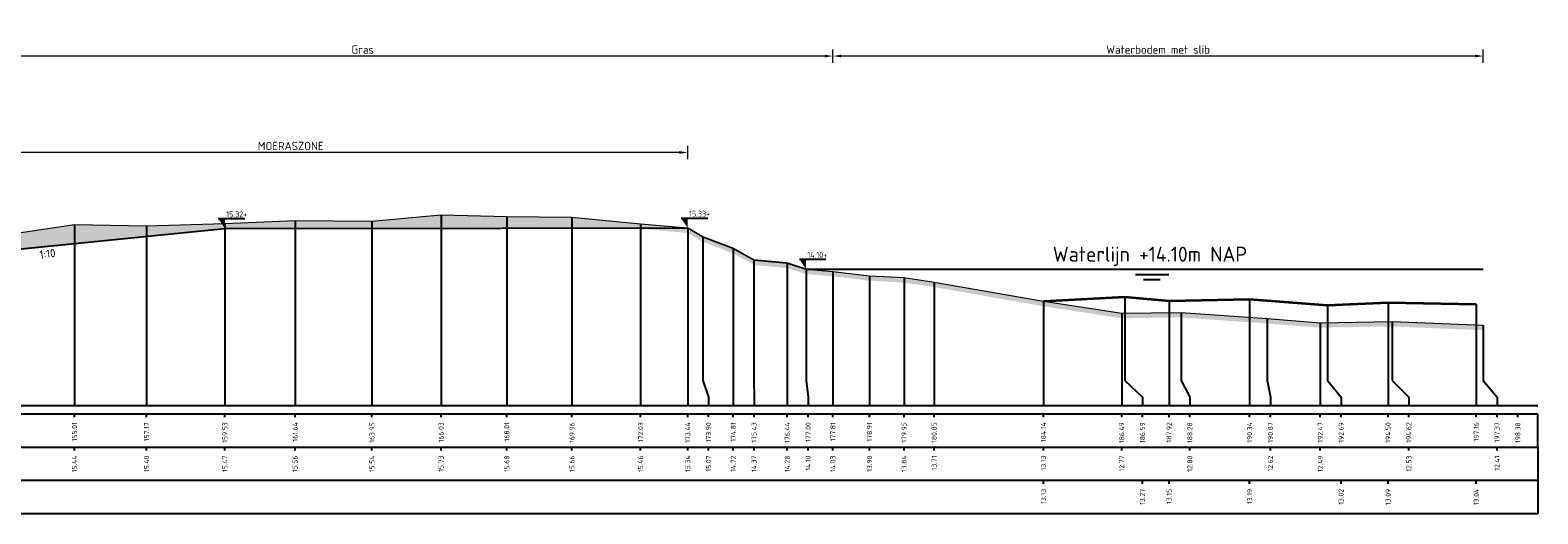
# Model space of a CAD drawing. Header units: metres. Extents: x 197883 to 206898, y 361907 to 364395.
# Tile 201 of 256: x 205938 to 205983, y 364047 to 364062. Entities that reach past the tile are written whole.
import ezdxf
from ezdxf.enums import TextEntityAlignment as Align

# ---------------------------------------------------------------- set-up
doc = ezdxf.new("R2010")
doc.units = ezdxf.units.M
doc.header["$PDMODE"] = 35
doc.header["$PDSIZE"] = 0.075
for name, color, linetype, lineweight in [('N-WE-GW-TALUD-T18', 1, 'Continuous', 18), ('TDNA0312_dempen', 41, 'Continuous', 30), ('X-ME-AL-PROFIEL_BOVENKANT SLIB-GD', 42, 'Continuous', 35), ('X-ME-AL-PROFIEL_HUIDIG MAAIVELD-GD', 252, 'Continuous', 0), ('X-XX-AL-DETAIL1-M', 7, 'Continuous', 18), ('X-XX-AL-DETAIL2-M', 11, 'Continuous', 18), ('X-XX-AL-NAP-T18', 7, 'Continuous', 18), ('X-XX-AL-PEILMAAT-SD', 7, 'Continuous', 25)]:
    doc.layers.add(name, color=color, linetype=linetype, lineweight=lineweight)
for name, color, linetype in [('X-ME-AL-PROFIEL_WATERLIJN-GD', 150, 'Continuous'), ('X-ME-AL-PROFIELRASTER-S', 7, 'Continuous'), ('XDNL----_dijkcontour', 10, 'Continuous')]:
    doc.layers.add(name, color=color, linetype=linetype)
doc.styles.add('NLCS-ISO', font='NLCS-ISO.ttf', dxfattribs={"height": 1.8})
doc.styles.add('NLCS-ISO-ANNOTATIVE-T18', font='NLCS-ISO.ttf', dxfattribs={"height": 1.8})
doc.styles.add('NLCS-ISO-M100-T25', font='NLCS-ISO.ttf', dxfattribs={"height": 0.25})
doc.dimstyles.new('NLCS-M100-T25-PIJL_L2_H1', dxfattribs={"dimscale": 0.1, "dimtxt": 2.5, "dimasz": 2.5, "dimexe": 2, "dimexo": 2, "dimgap": 0.7, "dimtad": 1, "dimzin": 0, "dimdsep": 46, "dimtxsty": 'NLCS-ISO-M100-T25', "dimcen": 0, "dimdle": 2, "dimclrd": 256, "dimclre": 256, "dimclrt": 256, "dimadec": 1, "dimazin": 0, "dimtfac": 1, "dimtdec": 3, "dimtofl": 0, "dimtmove": 0, "dimatfit": 3, "dimfxl": 2, "dimfxlon": 1, "dimtfillclr": 256, "dimtolj": 1, "dimtzin": 0, "dimlwd": -1, "dimlwe": -1, "dimarcsym": 0})

# ---------------------------------------------------------------- blocks, each defined once
blk = doc.blocks.new('SAL-PROFIELRASTER_BALK_EIND1-D')
at = {"color": 0, "linetype": 'ByBlock', "lineweight": -2}
blk.add_line((1, -12.5), (1, -2.5), dxfattribs=at)
at = {"color": 0, "linetype": 'ByBlock', "lineweight": -2, "flags": 128}
for points in [[(0, 0), (1, 0)], [(0, -2.5), (1, -2.5)], [(0, -12.5), (1, -12.5)]]:
    blk.add_lwpolyline(points, dxfattribs=at)
blk = doc.blocks.new('SAL-PROFIELRASTER_BALK_EIND2-D')
at = {"color": 0, "linetype": 'ByBlock', "lineweight": -2}
for p, q in [((1, -2.5), (1, -12.5)), ((1, -12.5), (0, -12.5))]:
    blk.add_line(p, q, dxfattribs=at)
blk = doc.blocks.new('SAL-PROFIELRASTER_BALK_DATA-D')
at = {"color": 0, "linetype": 'ByBlock', "lineweight": -2}
blk.add_lwpolyline([(0, -3.5), (0, -2.5)], dxfattribs=at)
at = {"color": 0, "linetype": 'ByBlock', "lineweight": -2, "style": 'NLCS-ISO-ANNOTATIVE-T18'}
blk.add_attdef('GETAL', text='', height=1.5, rotation=90, dxfattribs=at).set_placement((0.75, -5), align=Align.RIGHT)
blk = doc.blocks.new('SAL-PROFIELRASTER_AANHAAL-D')
at = {"color": 9, "linetype": 'ByBlock', "lineweight": -2, "flags": 128}
blk.add_lwpolyline([(0, 1), (0, 0)], dxfattribs=at)
blk = doc.blocks.new('SAL-PROFIELRASTER_AANHAAL_STAGGER-D')
at = {"color": 9, "linetype": 'ByBlock', "lineweight": -2, "flags": 128}
for points in [[(0, 0), (0, -0.25)], [(0, -0.25), (1, -0.75)], [(1, -0.75), (1, -1)]]:
    blk.add_lwpolyline(points, dxfattribs=at)
blk = doc.blocks.new('*D215')
at = {"layer": 'Defpoints', "color": 0, "transparency": 16777216}
for p in [(205933.388, 364060.852), (205933.388, 364054.669), (205961.669, 364050.354)]:
    blk.add_point(p, dxfattribs=at)
at = {"layer": 'X-XX-AL-DETAIL1-M', "color": 253, "transparency": 16777216}
for p, q in [((205933.388, 364060.652), (205933.388, 364061.052)), ((205961.419, 364060.852), (205933.638, 364060.852)), ((205961.669, 364060.652), (205961.669, 364061.052))]:
    blk.add_line(p, q, dxfattribs=at)
for points in [[(205933.638, 364060.894), (205933.638, 364060.81), (205933.388, 364060.852)], [(205961.419, 364060.894), (205961.419, 364060.81), (205961.669, 364060.852)]]:
    blk.add_solid(points, dxfattribs=at)
at = {"layer": 'X-XX-AL-DETAIL1-M', "color": 253, "transparency": 16777216, "insert": (205947.528, 364061.047), "char_height": 0.25, "attachment_point": 5, "style": 'NLCS-ISO-M100-T25'}
blk.add_mtext('\\A1;Gras', dxfattribs=at)
blk = doc.blocks.new('*D216')
at = {"layer": 'Defpoints', "color": 0, "transparency": 16777216}
for p in [(205961.669, 364060.852), (205981.225, 364051.104), (205961.669, 364050.354)]:
    blk.add_point(p, dxfattribs=at)
at = {"layer": 'X-XX-AL-DETAIL1-M', "color": 253, "transparency": 16777216}
for p, q in [((205961.669, 364060.652), (205961.669, 364061.052)), ((205980.975, 364060.852), (205961.919, 364060.852)), ((205981.225, 364060.652), (205981.225, 364061.052))]:
    blk.add_line(p, q, dxfattribs=at)
for points in [[(205961.919, 364060.894), (205961.919, 364060.81), (205961.669, 364060.852)], [(205980.975, 364060.894), (205980.975, 364060.81), (205981.225, 364060.852)]]:
    blk.add_solid(points, dxfattribs=at)
at = {"layer": 'X-XX-AL-DETAIL1-M', "color": 253, "transparency": 16777216, "insert": (205971.447, 364061.047), "char_height": 0.25, "attachment_point": 5, "style": 'NLCS-ISO-M100-T25'}
blk.add_mtext('\\A1;Waterbodem met slib', dxfattribs=at)
blk = doc.blocks.new('*D349')
at = {"layer": 'Defpoints', "color": 0, "transparency": 16777216}
for p in [(205933.388, 364057.956), (205957.304, 364054.877), (205933.388, 364053.857)]:
    blk.add_point(p, dxfattribs=at)
at = {"layer": 'X-XX-AL-DETAIL2-M', "transparency": 16777216}
for p, q in [((205933.388, 364057.756), (205933.388, 364058.156)), ((205957.304, 364057.756), (205957.304, 364058.156)), ((205957.054, 364057.956), (205933.638, 364057.956))]:
    blk.add_line(p, q, dxfattribs=at)
for points in [[(205933.638, 364057.998), (205933.638, 364057.915), (205933.388, 364057.956)], [(205957.054, 364057.998), (205957.054, 364057.915), (205957.304, 364057.956)]]:
    blk.add_solid(points, dxfattribs=at)
at = {"layer": 'X-XX-AL-DETAIL2-M', "transparency": 16777216, "insert": (205945.364, 364058.151), "char_height": 0.25, "attachment_point": 5, "style": 'NLCS-ISO-M100-T25'}
blk.add_mtext('\\A1;MOERASZONE', dxfattribs=at)
blk = doc.blocks.new('SAL-PEILMAAT_INFRACAD_H01-SOD')
blk.add_line((-2, 3), (6, 3))
blk.add_solid([(-2, 3), (0, 3), (0, 0)])
at = {"style": 'NLCS-ISO'}
blk.add_attdef('...', (0.4, 3.4), '', height=1.8, dxfattribs=at)

msp = doc.modelspace()

# ---------------------------------------------------------------- hatches: boundary and pattern name
at = {"layer": 'TDNA0312_dempen'}
msp.add_hatch(color=256, dxfattribs=at).paths.add_polyline_path([(205937.117, 364055.536), (205936.626, 364055.522), (205935.19, 364055.111), (205934.81, 364054.868), (205933.388, 364054.669), (205943.388, 364055.669), (205957.207, 364055.669), (205957.313, 364055.684), (205957.304, 364055.689), (205955.888, 364055.814), (205953.823, 364056.01), (205951.864, 364056.031), (205949.888, 364056.086), (205947.808, 364055.895), (205945.496, 364055.909), (205943.387, 364055.826), (205941.032, 364055.749), (205938.864, 364055.793)])
at = {"layer": 'X-ME-AL-PROFIEL_HUIDIG MAAIVELD-GD'}
h = msp.add_hatch(dxfattribs=at)
h.set_pattern_fill('AGR-MAAIVELD', color=256, scale=0.05, pattern_type=2)
h.set_pattern_definition([(45, (-17.7489, 204.7655), (-0.25000007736, 0.25000007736), []), (45, (-17.7846, 204.8012), (0, 0.50000015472), [0.3535535, -0.3535535]), (45, (-17.8203, 204.8369), (0, 0.50000015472), [0.3535535, -0.3535535]), (45, (-17.85653, 204.87313), (0, 0.50000015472), [0.3535535, -0.3535535]), (45, (-17.89175, 204.90834), (0, 0.50000015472), [0.3535535, -0.3535535]), (45, (-17.92746, 204.94406), (0, 0.50000015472), [0.3535535, -0.3535535]), (45, (-17.96317, 204.97977), (0, 0.50000015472), [0.3535535, -0.3535535]), (315, (-17.7489, 204.7655), (0.25000007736, 0.25000007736), []), (315, (-17.71317, 204.8012), (0.50000015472, -1e-16), [0.3535535, -0.3535535]), (315, (-17.67746, 204.8369), (0.50000015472, -1e-16), [0.3535535, -0.3535535]), (315, (-17.64125, 204.87313), (0.50000015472, -1e-16), [0.3535535, -0.3535535]), (315, (-17.60603, 204.90834), (0.50000015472, -1e-16), [0.3535535, -0.3535535]), (315, (-17.5703, 204.94406), (0.50000015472, -1e-16), [0.3535535, -0.3535535]), (315, (-17.5346, 204.97977), (0.50000015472, -1e-16), [0.3535535, -0.3535535])])
h.paths.add_polyline_path([(205981.225, 364052.768), (205978.481, 364052.88), (205976.325, 364052.844), (205974.724, 364052.969), (205972.141, 364053.153), (205970.353, 364053.126), (205967.999, 364053.488), (205964.713, 364054.065), (205963.807, 364054.197), (205962.769, 364054.255), (205961.669, 364054.385), (205960.861, 364054.451), (205960.297, 364054.635), (205959.293, 364054.727), (205958.672, 364055.075), (205957.758, 364055.422), (205957.304, 364055.689), (205955.888, 364055.814), (205953.823, 364056.01), (205951.864, 364056.031), (205949.888, 364056.086), (205947.808, 364055.895), (205945.496, 364055.909), (205943.387, 364055.826), (205941.032, 364055.749), (205938.864, 364055.793), (205937.117, 364055.536), (205936.626, 364055.522), (205935.19, 364055.111), (205934.81, 364054.868), (205933.338, 364054.662), (205930.163, 364054.287), (205927.516, 364054.012), (205923.419, 364053.976), (205919.253, 364053.535), (205913.51, 364053.547), (205909.659, 364053.271), (205904.662, 364053.449), (205900.557, 364053.401), (205896.086, 364053.548), (205891.154, 364053.528), (205886.584, 364053.589), (205881.222, 364053.963), (205878.11, 364053.869), (205876.542, 364054.131), (205875.528, 364054.144), (205873.917, 364054.563), (205872.965, 364054.669), (205871.639, 364054.746), (205869.485, 364055.042), (205868.378, 364055.323), (205867.004, 364055.624), (205864.959, 364055.803), (205862.888, 364056.048), (205860.672, 364055.901), (205858.429, 364055.909), (205856.4, 364055.935), (205854.357, 364055.98), (205852.218, 364055.984), (205850.388, 364056.282), (205848.401, 364056.745), (205846.983, 364057.108), (205845.319, 364057.323), (205844.435, 364057.338), (205843.032, 364057.295), (205840.678, 364057.313), (205837.705, 364057.42), (205834.781, 364057.375), (205831.935, 364057.352), (205828.529, 364057.179), (205825.52, 364057.281), (205822.188, 364057.188), (205818.8, 364057.203), (205815.672, 364057.326), (205812.856, 364057.343), (205810.034, 364057.353), (205806.815, 364057.17), (205804.001, 364057.291), (205800.77, 364057.128), (205797.914, 364057.118), (205795.147, 364057.06), (205792.483, 364057.116), (205789.604, 364057.053), (205786.748, 364057.034), (205783.859, 364057.068), (205783.859, 364056.918), (205786.748, 364056.884), (205789.604, 364056.903), (205792.483, 364056.966), (205795.147, 364056.91), (205797.914, 364056.968), (205800.77, 364056.978), (205804.001, 364057.141), (205806.815, 364057.02), (205810.034, 364057.203), (205812.856, 364057.193), (205815.672, 364057.176), (205818.8, 364057.053), (205822.188, 364057.038), (205825.52, 364057.131), (205828.529, 364057.029), (205831.935, 364057.202), (205834.781, 364057.225), (205837.705, 364057.27), (205840.678, 364057.163), (205843.032, 364057.145), (205844.435, 364057.188), (205845.319, 364057.173), (205846.983, 364056.958), (205848.401, 364056.595), (205850.388, 364056.132), (205852.218, 364055.834), (205854.357, 364055.83), (205856.4, 364055.785), (205858.429, 364055.759), (205860.672, 364055.751), (205862.888, 364055.898), (205864.959, 364055.653), (205867.004, 364055.474), (205868.378, 364055.173), (205869.485, 364054.892), (205871.639, 364054.596), (205872.965, 364054.519), (205873.917, 364054.413), (205875.528, 364053.994), (205876.542, 364053.981), (205878.11, 364053.719), (205881.222, 364053.813), (205886.584, 364053.439), (205891.154, 364053.378), (205896.086, 364053.398), (205900.557, 364053.251), (205904.662, 364053.299), (205909.659, 364053.121), (205913.51, 364053.397), (205919.253, 364053.385), (205923.419, 364053.826), (205927.516, 364053.862), (205930.163, 364054.137), (205933.338, 364054.512), (205934.81, 364054.718), (205935.19, 364054.961), (205936.626, 364055.372), (205937.117, 364055.386), (205938.864, 364055.643), (205941.032, 364055.599), (205943.387, 364055.676), (205945.496, 364055.759), (205947.808, 364055.745), (205949.888, 364055.936), (205951.864, 364055.881), (205953.823, 364055.86), (205955.888, 364055.664), (205957.304, 364055.539), (205957.758, 364055.272), (205958.672, 364054.925), (205959.293, 364054.577), (205960.297, 364054.485), (205960.861, 364054.301), (205961.669, 364054.235), (205962.769, 364054.105), (205963.807, 364054.047), (205964.713, 364053.915), (205967.999, 364053.338), (205970.353, 364052.976), (205972.141, 364053.003), (205974.724, 364052.819), (205976.325, 364052.694), (205978.481, 364052.73), (205981.225, 364052.618)])

# ---------------------------------------------------------------- linework, layer by layer
at = {"layer": 'X-ME-AL-PROFIEL_BOVENKANT SLIB-GD'}
msp.add_lwpolyline([(205967.999, 364053.488), (205970.448, 364053.621), (205971.776, 364053.504), (205974.2, 364053.546), (205976.546, 364053.375), (205978.363, 364053.447), (205981.015, 364053.396)], dxfattribs=at)
at = {"layer": 'X-ME-AL-PROFIEL_HUIDIG MAAIVELD-GD'}
msp.add_lwpolyline([(205937.117, 364055.536), (205938.864, 364055.793), (205941.032, 364055.749), (205943.387, 364055.826), (205945.496, 364055.909), (205947.808, 364055.895), (205949.888, 364056.086), (205951.864, 364056.031), (205953.823, 364056.01), (205955.888, 364055.814), (205957.304, 364055.689), (205957.758, 364055.422), (205958.672, 364055.075), (205959.293, 364054.727), (205960.297, 364054.635), (205960.861, 364054.451), (205961.669, 364054.385), (205962.769, 364054.255), (205963.807, 364054.197), (205964.713, 364054.065), (205967.999, 364053.488), (205970.353, 364053.126), (205972.141, 364053.153), (205974.724, 364052.969), (205976.325, 364052.844), (205978.481, 364052.88), (205981.225, 364052.768)], dxfattribs=at)
at = {"layer": 'X-ME-AL-PROFIEL_WATERLIJN-GD'}
for points in [[(205960.861, 364054.451), (205981.225, 364054.451)], [(205970.769, 364054.288), (205971.769, 364054.288)], [(205971.011, 364054.143), (205971.511, 364054.143)]]:
    msp.add_lwpolyline(points, dxfattribs=at)
at = {"layer": 'XDNL----_dijkcontour'}
msp.add_lwpolyline([(205960.861, 364054.451, 0.05, 0.05, 0), (205960.297, 364054.635, 0.05, 0.05, 0), (205959.293, 364054.727, 0.05, 0.05, 0), (205958.672, 364055.075, 0.05, 0.05, 0), (205957.758, 364055.422, 0.05, 0.05, 0), (205957.313, 364055.684, 0.05, 0.05, 0), (205943.388, 364055.669, 0.05, 0.05, 0), (205933.388, 364054.669, 0, 0, 0)], format="xyseb", dxfattribs=at)

# ---------------------------------------------------------------- block references
at = {"layer": 'X-ME-AL-PROFIELRASTER-S'}
for p, yscale in [((205943.387, 364050.354), 5.472), ((205945.496, 364050.354), 5.555), ((205947.808, 364050.354), 5.541), ((205949.888, 364050.354), 5.731999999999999), ((205951.864, 364050.354), 5.677), ((205953.823, 364050.354), 5.656000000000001), ((205938.864, 364050.354), 5.439), ((205941.032, 364050.354), 5.395), ((205955.888, 364050.354), 5.460000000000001), ((205957.304, 364050.354), 5.335000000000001), ((205957.758, 364051.354), 4.068), ((205958.672, 364050.354), 4.721), ((205959.293, 364051.354), 3.372999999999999), ((205960.297, 364050.354), 4.281000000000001), ((205960.861, 364051.354), 3.097), ((205960.861, 364051.354), 3.097), ((205960.861, 364051.354), 3.097), ((205960.861, 364051.354), 3.097), ((205961.669, 364050.354), 4.031000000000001), ((205961.669, 364050.354), 4.031000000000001), ((205962.769, 364050.354), 3.901), ((205962.769, 364050.354), 3.901), ((205963.807, 364050.354), 3.843), ((205963.807, 364050.354), 3.843), ((205964.713, 364050.354), 3.711), ((205964.713, 364050.354), 3.711), ((205970.448, 364051.354), 2.266999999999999), ((205967.999, 364050.354), 3.134), ((205967.999, 364050.354), 3.134), ((205970.353, 364050.354), 2.772), ((205971.776, 364050.354), 3.15), ((205972.141, 364051.354), 1.798999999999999), ((205974.2, 364050.354), 3.192), ((205976.546, 364051.354), 2.021000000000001), ((205978.363, 364050.354), 3.093), ((205981.015, 364050.354), 3.042), ((205974.724, 364051.354), 1.615), ((205976.325, 364050.354), 2.49), ((205978.481, 364051.354), 1.526), ((205981.225, 364051.354), 1.414)]:
    msp.add_blockref('SAL-PROFIELRASTER_AANHAAL-D', p, dxfattribs=dict(at, yscale=yscale))
for p, xscale, zscale in [((205957.758, 364051.354), 0.1707058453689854, 0.1707058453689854), ((205959.293, 364051.354), 0.003696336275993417, 0.003696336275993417), ((205960.861, 364051.354), 0.06100738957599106, 0.06100738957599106), ((205960.861, 364051.354), 0.06100738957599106, 0.06100738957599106), ((205960.861, 364051.354), 0.06100738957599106, 0.06100738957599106), ((205960.861, 364051.354), 0.06100738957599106, 0.06100738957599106), ((205970.448, 364051.354), 0.5294896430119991, 0.5294896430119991), ((205972.141, 364051.354), 0.2601279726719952, 0.2601279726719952), ((205974.724, 364051.354), 0.10053508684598, 0.10053508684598), ((205976.546, 364051.354), 0.4045068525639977, 0.4045068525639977), ((205978.481, 364051.354), 0.5070419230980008, 0.5070419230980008), ((205981.225, 364051.354), 0.4145269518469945, 0.4145269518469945)]:
    msp.add_blockref('SAL-PROFIELRASTER_AANHAAL_STAGGER-D', p, dxfattribs=dict(at, xscale=xscale, zscale=zscale))
at = {"layer": 'X-ME-AL-PROFIELRASTER-S', "xscale": 199.0074644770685, "yscale": 0.1, "zscale": 199.0074644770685}
for name, p in [('SAL-PROFIELRASTER_BALK_EIND1-D', (205783.859, 364050.354)), ('SAL-PROFIELRASTER_BALK_EIND2-D', (205783.859, 364049.354)), ('SAL-PROFIELRASTER_BALK_EIND2-D', (205783.859, 364048.354))]:
    msp.add_blockref(name, p, dxfattribs=at)
at = {"layer": 'X-ME-AL-PROFIELRASTER-S', "xscale": 0.1, "yscale": 0.1, "zscale": 0.1}
for p, values in [((205938.864, 364050.354), {'GETAL': '155.01'}), ((205941.032, 364050.354), {'GETAL': '157.17'}), ((205943.387, 364050.354), {'GETAL': '159.53'}), ((205945.496, 364050.354), {'GETAL': '161.64'}), ((205947.808, 364050.354), {'GETAL': '163.95'}), ((205949.888, 364050.354), {'GETAL': '166.03'}), ((205951.864, 364050.354), {'GETAL': '168.01'}), ((205953.823, 364050.354), {'GETAL': '169.96'}), ((205955.888, 364050.354), {'GETAL': '172.03'}), ((205957.304, 364050.354), {'GETAL': '173.44'}), ((205957.929, 364050.354), {'GETAL': '173.90'}), ((205958.672, 364050.354), {'GETAL': '174.81'}), ((205959.297, 364050.354), {'GETAL': '175.43'}), ((205960.297, 364050.354), {'GETAL': '176.44'}), ((205960.922, 364050.354), {'GETAL': '177.00'}), ((205960.922, 364050.354), {'GETAL': '177.00'}), ((205960.922, 364050.354), {'GETAL': '177.00'}), ((205960.922, 364050.354), {'GETAL': '177.00'}), ((205961.669, 364050.354), {'GETAL': '177.81'}), ((205961.669, 364050.354), {'GETAL': '177.81'}), ((205962.769, 364050.354), {'GETAL': '178.91'}), ((205962.769, 364050.354), {'GETAL': '178.91'}), ((205963.807, 364050.354), {'GETAL': '179.95'}), ((205963.807, 364050.354), {'GETAL': '179.95'}), ((205964.713, 364050.354), {'GETAL': '180.85'}), ((205964.713, 364050.354), {'GETAL': '180.85'}), ((205967.999, 364050.354), {'GETAL': '184.14'}), ((205967.999, 364050.354), {'GETAL': '184.14'}), ((205970.353, 364050.354), {'GETAL': '186.49'}), ((205970.978, 364050.354), {'GETAL': '186.59'}), ((205971.776, 364050.354), {'GETAL': '187.92'}), ((205972.401, 364050.354), {'GETAL': '188.28'}), ((205974.2, 364050.354), {'GETAL': '190.34'}), ((205974.825, 364050.354), {'GETAL': '190.87'}), ((205976.325, 364050.354), {'GETAL': '192.47'}), ((205976.95, 364050.354), {'GETAL': '192.69'}), ((205978.363, 364050.354), {'GETAL': '194.50'}), ((205978.988, 364050.354), {'GETAL': '194.62'}), ((205981.015, 364050.354), {'GETAL': '197.16'}), ((205981.64, 364050.354), {'GETAL': '197.37'}), ((205982.265, 364050.354), {'GETAL': '198.38'}), ((205938.864, 364049.354), {'GETAL': '15.44'}), ((205941.032, 364049.354), {'GETAL': '15.40'}), ((205943.387, 364049.354), {'GETAL': '15.47'}), ((205945.496, 364049.354), {'GETAL': '15.56'}), ((205947.808, 364049.354), {'GETAL': '15.54'}), ((205949.888, 364049.354), {'GETAL': '15.73'}), ((205951.864, 364049.354), {'GETAL': '15.68'}), ((205953.823, 364049.354), {'GETAL': '15.66'}), ((205955.888, 364049.354), {'GETAL': '15.46'}), ((205957.304, 364049.354), {'GETAL': '15.34'}), ((205957.929, 364049.354), {'GETAL': '15.07'}), ((205958.672, 364049.354), {'GETAL': '14.72'}), ((205959.297, 364049.354), {'GETAL': '14.37'}), ((205960.297, 364049.354), {'GETAL': '14.28'}), ((205960.922, 364049.354), {'GETAL': '14.10'}), ((205961.669, 364049.354), {'GETAL': '14.03'}), ((205962.769, 364049.354), {'GETAL': '13.90'}), ((205963.807, 364049.354), {'GETAL': '13.84'}), ((205964.713, 364049.354), {'GETAL': '13.71'}), ((205967.999, 364049.354), {'GETAL': '13.13'}), ((205970.353, 364049.354), {'GETAL': '12.77'}), ((205972.401, 364049.354), {'GETAL': '12.80'}), ((205974.825, 364049.354), {'GETAL': '12.62'}), ((205976.325, 364049.354), {'GETAL': '12.49'}), ((205978.988, 364049.354), {'GETAL': '12.53'}), ((205981.64, 364049.354), {'GETAL': '12.41'}), ((205967.999, 364048.354), {'GETAL': '13.13'}), ((205970.978, 364048.354), {'GETAL': '13.27'}), ((205971.776, 364048.354), {'GETAL': '13.15'}), ((205974.2, 364048.354), {'GETAL': '13.19'}), ((205976.95, 364048.354), {'GETAL': '13.02'}), ((205978.363, 364048.354), {'GETAL': '13.09'}), ((205981.015, 364048.354), {'GETAL': '13.04'})]:
    msp.add_blockref('SAL-PROFIELRASTER_BALK_DATA-D', p, dxfattribs=at).add_auto_attribs(values)
at = {"layer": 'X-XX-AL-PEILMAAT-SD', "xscale": 0.1, "yscale": 0.1, "zscale": 0.1}
for p, values in [((205943.388, 364055.669), {'...': '15.32+'}), ((205957.304, 364055.684), {'...': '15.33+'}), ((205960.861, 364054.451), {'...': '14.10+'})]:
    msp.add_blockref('SAL-PEILMAAT_INFRACAD_H01-SOD', p, dxfattribs=at).add_auto_attribs(values)

# ---------------------------------------------------------------- texts
at = {"layer": 'N-WE-GW-TALUD-T18', "style": 'NLCS-ISO'}
msp.add_text('1:10', height=0.25, rotation=7.3692, dxfattribs=at).set_placement((205938.079, 364054.714), align=Align.BOTTOM_CENTER)
at = {"layer": 'X-XX-AL-NAP-T18', "color": 10, "insert": (205968.28, 364054.541), "char_height": 0.45, "width": 15.43377, "attachment_point": 7, "style": 'NLCS-ISO'}
msp.add_mtext('Waterlijn +14.10m NAP', dxfattribs=at)

# ---------------------------------------------------------------- dimensions: what is measured, and where the dimension line sits
at = {"layer": 'X-XX-AL-DETAIL1-M', "color": 253}
for base, p1, p2, text, picture, middle in [((205961.669, 364060.852), (205981.225, 364051.104), (205961.669, 364050.354), 'Waterbodem met slib', '*D216', (205971.447, 364060.852)), ((205933.388, 364060.852), (205961.669, 364050.354), (205933.388, 364054.669), 'Gras', '*D215', (205947.528, 364060.852))]:
    dim = msp.add_linear_dim(base=base, p1=p1, p2=p2, text=text, dimstyle='NLCS-M100-T25-PIJL_L2_H1', override={"dimclrd": 253, "dimclre": 253, "dimclrt": 253}, dxfattribs=at)
    dim.commit()
    dim.dimension.update_dxf_attribs({"geometry": picture, "text_midpoint": middle, "dimtype": 160})
at = {"layer": 'X-XX-AL-DETAIL2-M'}
dim = msp.add_linear_dim(base=(205933.388, 364057.956), p1=(205957.304, 364054.877), p2=(205933.388, 364053.857), text='MOERASZONE', dimstyle='NLCS-M100-T25-PIJL_L2_H1', dxfattribs=at)
dim.commit()
dim.dimension.update_dxf_attribs({"geometry": '*D349', "text_midpoint": (205945.364, 364057.956), "dimtype": 160})

doc.saveas('drawing.dxf')
